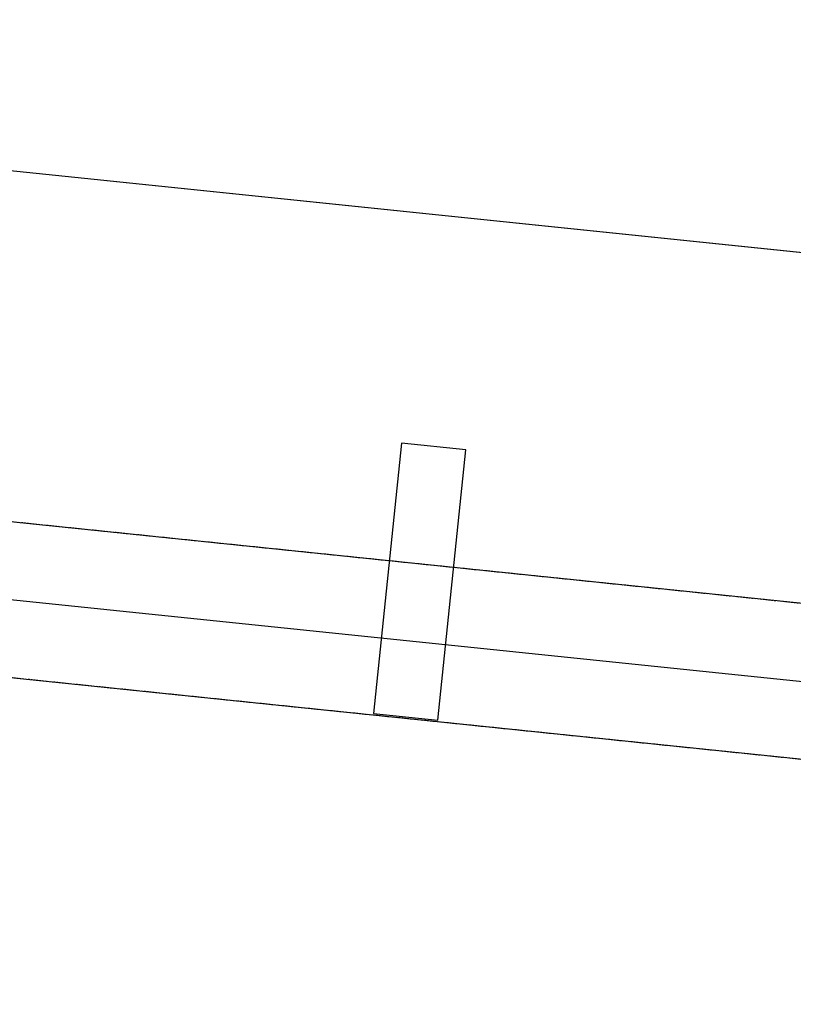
# Model space of a CAD drawing. Extents: x -18402 to 10376, y -5092 to 34139.
# Tile 76 of 78: x 5711 to 5771, y -2905 to -2829. Entities that reach past the tile are written whole.
import ezdxf

# ---------------------------------------------------------------- set-up
doc = ezdxf.new("R2010")
doc.units = 0
doc.linetypes.add('rdc_02$0$Tirets A', pattern=[2.2, 1.1, -1.1])
doc.layers.add('0_CHANTIER_FX PL', color=231, linetype='Continuous', lineweight=30, transparency=0.7)
for name, color, linetype in [('0_XREF', 251, 'Continuous'), ('rdc_02$0$0._Étage_1_02-05 Poteau.Construction', 251, 'Continuous'), ('rdc_02$0$0._Étage_1_02-06 Poutre.Construction', 251, 'Continuous'), ('rdc_02$0$0._Étage_1_Fenêtres ARCHICAD', 251, 'Continuous')]:
    doc.layers.add(name, color=color, linetype=linetype)

# ---------------------------------------------------------------- blocks, each defined once
blk = doc.blocks.new('rdc_02')
at = {"layer": 'rdc_02$0$0._Étage_1_02-05 Poteau.Construction', "linetype": 'Continuous', "ltscale": 0.1, "flags": 128}
blk.add_lwpolyline([(5738.615, -2882.459), (5743.588, -2882.973), (5745.747, -2862.084), (5740.773, -2861.57)], close=True, dxfattribs=at)
at = {"layer": 'rdc_02$0$0._Étage_1_02-06 Poutre.Construction', "linetype": 'Continuous', "ltscale": 0.1}
for p, q in [((4336.897, -2725.551), (5871.457, -2884.25)), ((4336.897, -2725.551), (5871.457, -2884.25)), ((4335.663, -2737.487), (5870.223, -2896.186)), ((4335.663, -2737.487), (5870.223, -2896.186))]:
    blk.add_line(p, q, dxfattribs=at)
at = {"layer": 'rdc_02$0$0._Étage_1_02-06 Poutre.Construction', "linetype": 'rdc_02$0$Tirets A', "ltscale": 0.1}
for p, q in [((4336.897, -2725.551), (5871.457, -2884.25)), ((4336.897, -2725.551), (5871.457, -2884.25)), ((4336.897, -2725.551), (5871.457, -2884.25)), ((4336.897, -2725.551), (5871.457, -2884.25)), ((4335.663, -2737.487), (5870.223, -2896.186)), ((4335.663, -2737.487), (5870.223, -2896.186)), ((4335.663, -2737.487), (5870.223, -2896.186)), ((4335.663, -2737.487), (5870.223, -2896.186))]:
    blk.add_line(p, q, dxfattribs=at)
at = {"layer": 'rdc_02$0$0._Étage_1_Fenêtres ARCHICAD', "linetype": 'Continuous', "ltscale": 0.1}
for p, q in [((5620.562, -2831.18), (5869.238, -2856.877)), ((5617.17, -2864.005), (5865.846, -2889.702))]:
    blk.add_line(p, q, dxfattribs=at)

msp = doc.modelspace()

# ---------------------------------------------------------------- hatches: boundary and pattern name
at = {"layer": '0_CHANTIER_FX PL'}
h = msp.add_hatch(dxfattribs=at)
h.set_pattern_fill('ANSI31', color=256, scale=40)
h.paths.add_polyline_path([(4408, -2138), (4408, -2705.882), (5908, -2860.882), (5908, -2904.959), (8821, -2904.959), (8821, -2795), (8922.829, -2795), (8765.399, -2138)])

# ---------------------------------------------------------------- linework, layer by layer
msp.add_lwpolyline([(4408, -2138), (4408, -2705.882), (5908, -2860.882), (5908, -2904.959), (8821, -2904.959), (8821, -2795), (8922.829, -2795), (8765.399, -2138), (4408, -2138)], dxfattribs=at)

# ---------------------------------------------------------------- block references
at = {"layer": '0_XREF'}
msp.add_blockref('rdc_02', (0, 0), dxfattribs=at)

doc.saveas('drawing.dxf')
